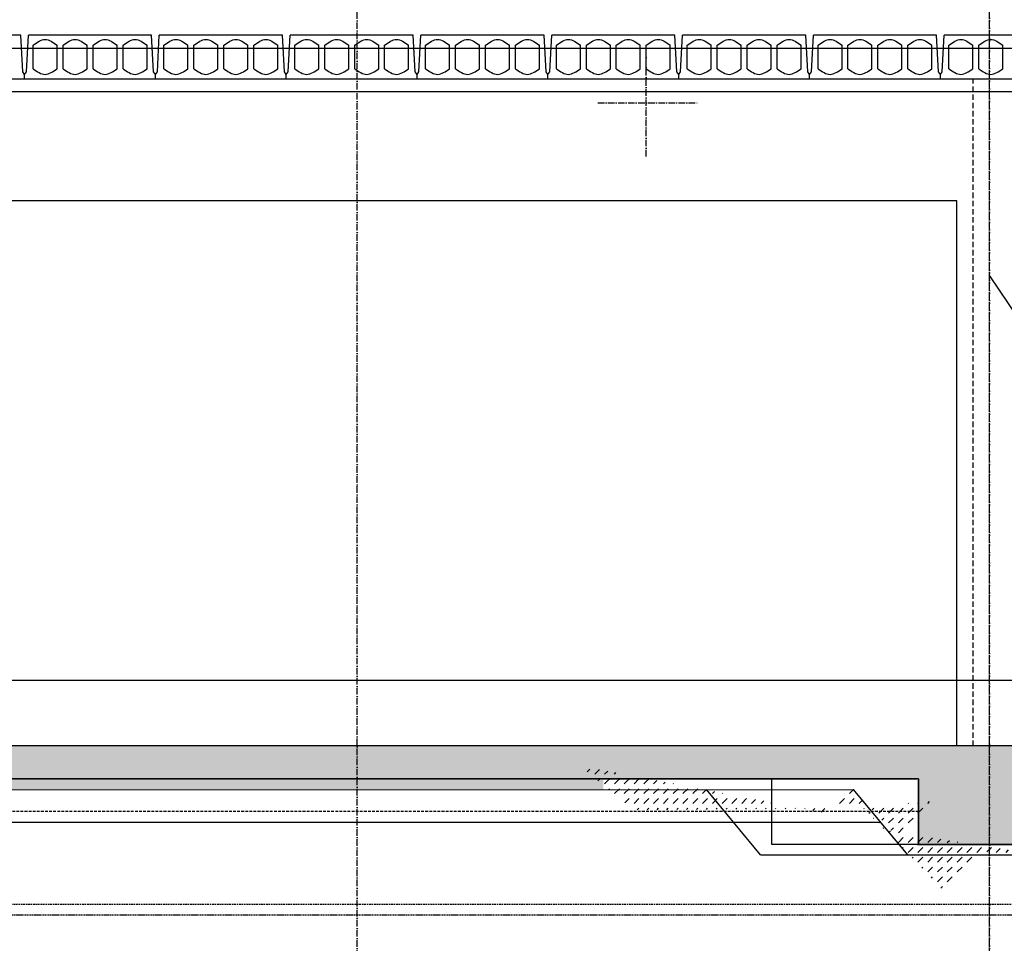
# Model space of a CAD drawing. Header units: centimetres. Extents: x 657501712 to 657529232, y 555122765 to 555182979.
# Tile 60 of 78: x 657506843 to 657507746, y 555123616 to 555124463. Entities that reach past the tile are written whole.
import ezdxf

# ---------------------------------------------------------------- set-up
doc = ezdxf.new("R2010")
doc.units = ezdxf.units.CM
doc.header["$LTSCALE"] = 0.1
for name, pattern in [('ZKZOK_PW_06_00_300$0$ACAD_ISO04W100', [30.5, 24, -3, 0.5, -3]), ('ZKZOK_PW_06_00_300$0$ACAD_ISO10W100', [18.5, 12, -3, 0.5, -3]), ('ZKZOK_PW_06_00_300$0$DASHED', [0.75, 0.5, -0.25])]:
    doc.linetypes.add(name, pattern=pattern)
for name, color, linetype in [('xrefs', 7, 'Continuous'), ('ZKZOK_PW_06_00_300$0$A_GB_102T', 2, 'Continuous'), ('ZKZOK_PW_06_00_300$0$A_GB_300L', 1, 'Continuous'), ('ZKZOK_PW_06_00_300$0$G_GB_030L', 7, 'ZKZOK_PW_06_00_300$0$ACAD_ISO04W100'), ('ZKZOK_PW_06_00_300$0$S_GB_301L', 1, 'Continuous'), ('ZKZOK_PW_06_00_300$0$S_GB_302L', 2, 'Continuous'), ('ZKZOK_PW_06_00_300$0$S_GB_303L', 3, 'Continuous'), ('ZKZOK_PW_06_00_300$0$S_GB_309H', 9, 'Continuous'), ('ZKZOK_PW_06_00_300$0$S_GB_309L', 9, 'Continuous'), ('ZKZOK_PW_06_00_300$0$S_GB_409H', 9, 'Continuous')]:
    doc.layers.add(name, color=color, linetype=linetype)
pattern_1 = [(44.99999999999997, (-736443.4490041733, 384606.1454992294), (3.907985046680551e-14, 89.80256121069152), [63.5, -63.5])]

# ---------------------------------------------------------------- blocks, each defined once
blk = doc.blocks.new('wer')
at = {"layer": 'ZKZOK_PW_06_00_300$0$S_GB_309H'}
h = blk.add_hatch(dxfattribs=at)
h.set_pattern_fill('ANSI33', color=251, scale=20, angle=360.079835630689, style=0)
h.set_pattern_definition([(37.00000000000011, (-16312.64784622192, 37584.72996616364), (-76.43050794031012, 101.4267097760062), []), (37.00000000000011, (-16223.71919822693, 37572.23186016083), (-76.43050794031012, 101.4267097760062), [63.49999999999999, -31.74999999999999])])
edge = h.paths.add_edge_path()
edge.add_line((-13250.02553939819, 9.5367431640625e-07), (-13250.02553915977, -899.999999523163))
edge.add_line((-13250.02553939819, -900), (-11950.00165641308, -899.9299621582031))
edge.add_line((-11950.00165748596, -899.9299621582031), (-11950.03391873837, -301.0897971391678))
edge.add_line((-11950.03391838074, -301.0897970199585), (-650.0000078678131, -300.4702455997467))
edge.add_line((-650.0000085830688, -300.4702453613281), (-650.0000079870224, -900.0000004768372))
edge.add_line((-650.0000076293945, -900.0000009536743), (650.0111616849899, -899.9999997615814))
edge.add_line((650.0111608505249, -899.9999990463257), (649.9786992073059, -299.9999979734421))
edge.add_line((649.9786987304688, -299.9999980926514), (8178.614531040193, -300.407612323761))
edge.add_line((8178.614532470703, -300.4076128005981), (8178.614534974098, -0.03445076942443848))
edge.add_line((8178.614534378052, -0.03445053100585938), (-13250.02553737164, 2.026557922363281e-06))
h = blk.add_hatch(dxfattribs=at)
h.set_pattern_fill('DASH', color=251, scale=20, angle=44.99999999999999)
h.set_pattern_definition(pattern_1)
h.paths.add_polyline_path([(-12750.02553272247, -907.9768180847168), (-13260.02553367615, -907.9768190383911), (-13260.02553272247, -899.9999990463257), (-13350.02553367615, -899.9999990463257), (-13350.02553272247, -999.9999990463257), (-12750.0255317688, -999.9999990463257)])
h.paths.add_polyline_path([(-12600.02553272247, -907.9768180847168), (-12750.02553272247, -907.9768180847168), (-12750.0255317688, -999.9999990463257), (-12600.0255317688, -999.9999980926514)])
h.paths.add_polyline_path([(-12450.02553272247, -907.9768180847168), (-12600.02553272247, -907.9768180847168), (-12600.0255317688, -999.9999980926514), (-12450.02553272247, -999.9999980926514)])
h.paths.add_polyline_path([(-12450.02553272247, -907.9768180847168), (-12450.02553272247, -999.9999980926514), (-11850.00164699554, -999.9999990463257), (-11602.49418830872, -754.2291994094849), (-11940.00657272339, -752.5450038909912), (-11939.99819946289, -907.9768180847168)])
h.paths.add_polyline_path([(-11246.81586265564, -401.0465221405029), (-11000.02553272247, -401.0332279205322), (-11000.02553367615, -364.9999980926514), (-11940.02745246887, -364.9999990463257), (-11940.00938987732, -700.283821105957), (-11548.14625549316, -700.2626037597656)])
h.paths.add_polyline_path([(-11548.14625549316, -700.2626037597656), (-11940.00938987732, -700.283821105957), (-11940.00657272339, -752.5450038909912), (-11602.49418830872, -754.2291994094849)])
h.paths.add_polyline_path([(-9060.250646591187, -310.1564111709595), (-10900.25064659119, -310.1564102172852), (-10900.25064277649, -401.0278520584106), (-9060.25064277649, -400.9287242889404)])
h.paths.add_polyline_path([(-8095.812578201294, -310.1564111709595), (-9060.250646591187, -310.1564111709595), (-9060.25064277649, -400.9287242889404), (-8095.812578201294, -400.8767671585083)])
h.paths.add_polyline_path([(-7220.250646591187, -310.1564111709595), (-8095.812578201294, -310.1564111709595), (-8095.812578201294, -400.8767671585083), (-7220.250642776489, -400.8295984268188)])
h.paths.add_polyline_path([(-5380.250646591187, -310.1564102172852), (-7220.250646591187, -310.1564111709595), (-7220.250642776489, -400.8295984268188), (-5380.250642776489, -400.7304677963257)])
h.paths.add_polyline_path([(-3540.250646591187, -310.1564111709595), (-5380.250646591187, -310.1564102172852), (-5380.250642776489, -400.7304677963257), (-3540.250642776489, -400.6313400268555)])
h = blk.add_hatch(dxfattribs=at)
h.set_pattern_fill('DASH', color=251, scale=20, angle=44.99999999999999)
h.set_pattern_definition(pattern_1)
h.paths.add_polyline_path([(-660.0067873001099, -310.1564102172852), (-1700.250646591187, -310.1564111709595), (-1700.250641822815, -400.5322122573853), (-1246.956371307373, -400.507791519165), (-1081.587133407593, -599.9999990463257), (-660.0067873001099, -600)])
h.paths.add_polyline_path([(-660.0067873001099, -600), (-1081.587133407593, -599.9999990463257), (-909.5073575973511, -807.5874261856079), (-660.0067873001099, -808.8324384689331)])
h.paths.add_polyline_path([(0.02553653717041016, -910.066614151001), (-660.0067882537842, -910.0666151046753), (-660.0067873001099, -808.8324384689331), (-909.5073575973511, -807.5874261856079), (-750.0067882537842, -999.9999990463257), (0.02553558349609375, -999.9999980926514)])
h.paths.add_polyline_path([(902.0648937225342, -816.6272077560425), (660.057861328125, -815.4195890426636), (660.0578603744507, -910.0666151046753), (0.02553653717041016, -910.066614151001), (0.02553558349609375, -999.9999980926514), (750.057861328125, -999.9999990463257)])
h.paths.add_polyline_path([(1000, -698.4837703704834), (1000, -599.9999980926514), (660.057861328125, -599.9999990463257), (660.057861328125, -815.4195890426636), (902.0648937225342, -816.6272077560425)])
h.paths.add_polyline_path([(1000, -310.1564102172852), (660.057861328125, -310.1564102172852), (660.057861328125, -599.9999990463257), (1000, -599.9999980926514)])
h.paths.add_polyline_path([(1600, -310.1564102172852), (1000, -310.1564102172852), (1000, -599.9999980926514), (1081.638206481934, -599.9999980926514), (1247.11882686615, -400.3734254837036), (1600.000000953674, -400.3544149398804)])
h.paths.add_polyline_path([(2785.000438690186, -310.1564102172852), (1699.749353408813, -310.1564102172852), (1699.749357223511, -400.3490419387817), (2785.00443649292, -400.2905740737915)])
h.paths.add_polyline_path([(-1700.250646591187, -310.1564111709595), (-3540.250646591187, -310.1564111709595), (-3540.250642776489, -400.6313400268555), (-1700.250641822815, -400.5322122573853)])
at = {"layer": 'ZKZOK_PW_06_00_300$0$A_GB_102T', "color": 251, "linetype": 'Continuous'}
blk.add_lwpolyline([(2901.124338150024, 2094.279101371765), (1499.9967212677, 2094.279095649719), (4.327919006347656, 4312.988541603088)], dxfattribs=at)
at = {"layer": 'ZKZOK_PW_06_00_300$0$A_GB_300L', "color": 251}
blk.add_line((-12350.0255317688, 6400.000276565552), (5704.974464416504, 6400.000276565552), dxfattribs=at)
at = {"layer": 'ZKZOK_PW_06_00_300$0$G_GB_030L', "color": 251, "linetype": 'ZKZOK_PW_06_00_300$0$ACAD_ISO10W100', "ltscale": 50}
for p, q in [((-5800.025535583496, -7945.887768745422), (-5800.025537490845, 12344.07594203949)), ((-5800.025535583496, -7945.887768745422), (-5800.025537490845, 12344.07594203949)), ((0, -7945.887768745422), (0, 12344.07594299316)), ((0, -7945.887768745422), (0, 12344.07594394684)), ((-6.67572021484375e-06, -6533.8163022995), (-6.67572021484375e-06, 8099.349180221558)), ((-5.7220458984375e-06, -6533.816300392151), (-6.67572021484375e-06, 8099.349180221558)), ((-3150.025539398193, 5408.218810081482), (-3150.025538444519, 6391.781191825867)), ((-3592.081037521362, 5900.000000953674), (-2682.29425239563, 5900.000001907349))]:
    blk.add_line(p, q, dxfattribs=at)
at = {"layer": 'ZKZOK_PW_06_00_300$0$S_GB_301L', "color": 251, "linetype": 'ZKZOK_PW_06_00_300$0$DASHED', "ltscale": 1000}
for p, q in [((-150.0000057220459, 9.5367431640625e-07), (-150.0000057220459, 6120)), ((-150.0000057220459, 1.9073486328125e-06), (-150.0000057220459, 6120.000000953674)), ((-150.0000076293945, 0), (-150.0000085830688, 6120.000000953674)), ((39949.97447013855, 599.9999914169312), (-12750.02553939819, 600)), ((37649.97445869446, 600.0000009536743), (-12750.02554130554, 600))]:
    blk.add_line(p, q, dxfattribs=at)
at = {"layer": 'ZKZOK_PW_06_00_300$0$S_GB_301L', "color": 251, "linetype": 'ZKZOK_PW_06_00_300$0$DASHED', "ltscale": 500}
blk.add_line((-650, -599.9999990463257), (-11950.01780891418, -599.9999980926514), dxfattribs=at)
at = {"layer": 'ZKZOK_PW_06_00_300$0$S_GB_301L', "color": 251, "linetype": 'ZKZOK_PW_06_00_300$0$DASHED', "ltscale": 300}
blk.add_line((-13250.02554225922, -1449.999999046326), (37049.99999141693, -1450), dxfattribs=at)
at = {"layer": 'ZKZOK_PW_06_00_300$0$S_GB_301L', "color": 251, "linetype": 'ZKZOK_PW_06_00_300$0$DASHED', "ltscale": 150, "const_width": 5}
blk.add_lwpolyline([(-13260.02554130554, 9.5367431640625e-07), (-13260.02554225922, -907.9768190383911), (-11939.99820709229, -907.9768180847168), (-11940.03041553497, -310.1564102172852), (-660.0067958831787, -310.1564102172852), (-660.006796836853, -910.0666151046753), (660.0578527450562, -910.0666151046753), (660.0578517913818, -310.1564111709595), (8178.614530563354, -310.1564102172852)], dxfattribs=at)
at = {"layer": 'ZKZOK_PW_06_00_300$0$S_GB_302L', "color": 251, "linetype": 'Continuous'}
for p, q in [((8178.614530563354, 6000), (-12450.02554225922, 6000.000000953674)), ((-300.0000085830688, 5000), (-12450.02554130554, 5000.000000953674)), ((-300.0000066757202, 0), (-300.0000066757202, 5000)), ((-300.0000066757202, 0), (-300.0000066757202, 5000)), ((-300.0000085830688, 0), (-300.0000085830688, 5000)), ((-1999.958170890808, -299.4869623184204), (-1999.974472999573, -899.9999990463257)), ((-1999.974472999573, -899.9999990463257), (2000.025527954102, -899.9999990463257))]:
    blk.add_line(p, q, dxfattribs=at)
at = {"layer": 'ZKZOK_PW_06_00_300$0$S_GB_303L', "color": 251}
for p, q in [((8178.614530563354, 0), (-12450.02554130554, 0)), ((-650.0000085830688, -300.4779939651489), (-11950.03392028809, -301.0897951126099)), ((-650.0000095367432, -300.4779958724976), (-11950.03392028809, -301.0897960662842)), ((-650.0000085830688, -300.4702453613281), (-650.0000076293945, -900))]:
    blk.add_line(p, q, dxfattribs=at)
at = {"layer": 'ZKZOK_PW_06_00_300$0$S_GB_309L', "color": 251, "linetype": 'Continuous'}
for p, q in [((-8885.16900920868, 6520), (-10014.88207435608, 6520.000000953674)), ((-8867.367849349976, 6181.928906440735), (-8885.16900920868, 6520)), ((-8867.367849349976, 6181.928906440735), (-8885.16900920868, 6520)), ((-8832.68323135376, 6181.928907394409), (-8814.88207435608, 6520)), ((-7685.169009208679, 6520.000000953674), (-8814.88207435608, 6520)), ((-7667.367851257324, 6181.928907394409), (-7685.169009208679, 6520.000000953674)), ((-7667.367851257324, 6181.928907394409), (-7685.169009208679, 6520.000000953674)), ((-7632.683232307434, 6181.928907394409), (-7614.882074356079, 6520.000000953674)), ((-6485.169008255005, 6520), (-7614.882074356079, 6520.000000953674)), ((-6467.367851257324, 6181.928906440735), (-6485.169008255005, 6520)), ((-6467.367851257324, 6181.928906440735), (-6485.169008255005, 6520)), ((-6432.68323135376, 6181.928907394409), (-6414.882074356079, 6520)), ((-5285.169008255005, 6520.000000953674), (-6414.882074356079, 6520)), ((-5267.367851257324, 6181.928908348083), (-5285.169008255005, 6520.000000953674)), ((-5267.367851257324, 6181.928908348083), (-5285.169008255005, 6520.000000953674)), ((-5267.367851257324, 6181.928908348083), (-5285.169008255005, 6520.000000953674)), ((-5267.367851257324, 6181.928908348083), (-5285.169008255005, 6520.000000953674)), ((-5232.68323135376, 6181.928907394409), (-5214.882074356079, 6520.000000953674)), ((-5232.68323135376, 6181.928907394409), (-5214.882074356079, 6520.000000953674)), ((-4085.169009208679, 6520), (-5214.882074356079, 6520.000000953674)), ((-4067.367849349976, 6181.928907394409), (-4085.169009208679, 6520)), ((-4067.367849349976, 6181.928907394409), (-4085.169009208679, 6520)), ((-4032.68323135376, 6181.928906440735), (-4014.882074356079, 6520)), ((-2885.169009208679, 6520.000000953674), (-4014.882074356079, 6520)), ((-2867.367851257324, 6181.928907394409), (-2885.169009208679, 6520.000000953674)), ((-2867.367851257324, 6181.928907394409), (-2885.169009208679, 6520.000000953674)), ((-2832.68323135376, 6181.928907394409), (-2814.882074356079, 6520.000000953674)), ((-1685.169008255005, 6520.000001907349), (-2814.882074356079, 6520.000000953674)), ((-1667.367851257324, 6181.928907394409), (-1685.169008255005, 6520.000001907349)), ((-1667.367851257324, 6181.928907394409), (-1685.169008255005, 6520.000001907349)), ((-1632.683232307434, 6181.928907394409), (-1614.882074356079, 6520.000001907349)), ((-485.1690092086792, 6520.000000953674), (-1614.882074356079, 6520.000001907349)), ((-467.3678512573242, 6181.928907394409), (-485.1690092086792, 6520.000000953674)), ((-467.3678512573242, 6181.928907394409), (-485.1690092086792, 6520.000000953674)), ((-432.6832323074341, 6181.928907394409), (-414.8820743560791, 6520.000000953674)), ((714.8309917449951, 6520), (-414.8820743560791, 6520.000000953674)), ((-8772.525541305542, 6211.460506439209), (-8772.525541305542, 6428.539492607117)), ((-8552.525541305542, 6212.320811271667), (-8552.525541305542, 6427.679188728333)), ((-8497.525541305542, 6211.460506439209), (-8497.525542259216, 6428.539492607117)), ((-8277.525541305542, 6212.320811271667), (-8277.525541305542, 6427.679190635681)), ((-8222.525542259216, 6211.460506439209), (-8222.525541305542, 6428.539492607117)), ((-8002.525541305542, 6212.320811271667), (-8002.525542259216, 6427.679188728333)), ((-7947.525541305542, 6211.460507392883), (-7947.525541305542, 6428.539492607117)), ((-7727.525541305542, 6212.320810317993), (-7727.525541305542, 6427.679188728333)), ((-7572.525541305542, 6211.460506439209), (-7572.525542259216, 6428.539492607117)), ((-7352.525542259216, 6212.320811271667), (-7352.525541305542, 6427.679188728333)), ((-7297.525541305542, 6211.460507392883), (-7297.525541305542, 6428.539492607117)), ((-7077.525541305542, 6212.320810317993), (-7077.525542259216, 6427.679188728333)), ((-7022.525539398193, 6211.460506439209), (-7022.525541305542, 6428.539492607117)), ((-6802.525541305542, 6212.320811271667), (-6802.525541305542, 6427.679188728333)), ((-6747.525541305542, 6211.460506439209), (-6747.525542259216, 6428.539492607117)), ((-6527.525542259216, 6212.320811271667), (-6527.525542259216, 6427.679188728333)), ((-6372.525541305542, 6211.460506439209), (-6372.525539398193, 6428.539492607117)), ((-6152.525541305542, 6212.320811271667), (-6152.525541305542, 6427.679188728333)), ((-6097.525541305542, 6211.460506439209), (-6097.525541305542, 6428.539492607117)), ((-5877.525541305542, 6212.320811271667), (-5877.525541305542, 6427.679190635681)), ((-5822.525541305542, 6211.460507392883), (-5822.525541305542, 6428.539492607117)), ((-5602.525542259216, 6212.320811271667), (-5602.525541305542, 6427.679187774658)), ((-5547.525541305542, 6211.460506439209), (-5547.525539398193, 6428.539492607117)), ((-5327.525541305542, 6212.320811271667), (-5327.525541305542, 6427.679188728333)), ((-5327.525541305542, 6212.320811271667), (-5327.525541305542, 6427.679188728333)), ((-5172.525541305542, 6211.460507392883), (-5172.525541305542, 6428.539492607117)), ((-4952.525541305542, 6212.320811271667), (-4952.525541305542, 6427.679187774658)), ((-4897.525541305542, 6211.460507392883), (-4897.525541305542, 6428.539492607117)), ((-4677.525541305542, 6212.320811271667), (-4677.525541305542, 6427.679188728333)), ((-4622.525541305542, 6211.460506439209), (-4622.525541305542, 6428.539492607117)), ((-4402.525539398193, 6212.320811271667), (-4402.525541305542, 6427.679190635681)), ((-4347.525541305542, 6211.460506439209), (-4347.525541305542, 6428.539492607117)), ((-4127.525541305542, 6212.320811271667), (-4127.525541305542, 6427.679188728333)), ((-3972.525541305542, 6211.460506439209), (-3972.525542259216, 6428.539492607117)), ((-3752.525541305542, 6212.320811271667), (-3752.525541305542, 6427.679190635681)), ((-3697.525542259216, 6211.460507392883), (-3697.525541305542, 6428.539492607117)), ((-3477.525541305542, 6212.320811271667), (-3477.525542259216, 6427.679188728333)), ((-3422.525541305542, 6211.460507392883), (-3422.525541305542, 6428.539492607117)), ((-3202.525541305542, 6212.320811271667), (-3202.525541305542, 6427.679188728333)), ((-3147.525541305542, 6211.460507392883), (-3147.525542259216, 6428.539492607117)), ((-2927.525541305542, 6212.320811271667), (-2927.525541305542, 6427.679188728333)), ((-2772.525541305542, 6211.460507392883), (-2772.525541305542, 6428.539492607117)), ((-2552.525541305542, 6212.320811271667), (-2552.525542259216, 6427.679188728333)), ((-2497.525541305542, 6211.460507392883), (-2497.525541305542, 6428.539492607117)), ((-2277.525541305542, 6212.320811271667), (-2277.525541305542, 6427.679190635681)), ((-2222.525541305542, 6211.460506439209), (-2222.525542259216, 6428.539492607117)), ((-2002.525541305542, 6212.320811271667), (-2002.525541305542, 6427.679190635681)), ((-1947.525542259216, 6211.460507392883), (-1947.525541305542, 6428.539492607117)), ((-1727.525541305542, 6212.320811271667), (-1727.525542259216, 6427.679188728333)), ((-1572.525539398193, 6211.460506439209), (-1572.525541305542, 6428.539492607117)), ((-1352.525541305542, 6212.320811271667), (-1352.525541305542, 6427.679190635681)), ((-1297.525541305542, 6211.460507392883), (-1297.525541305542, 6428.539492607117)), ((-1077.525542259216, 6212.320811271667), (-1077.525541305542, 6427.679190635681)), ((-1022.525541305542, 6211.460506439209), (-1022.525539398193, 6428.539492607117)), ((-802.525541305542, 6212.320811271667), (-802.525541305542, 6427.679188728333)), ((-747.5255393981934, 6211.460507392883), (-747.525541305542, 6428.539492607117)), ((-527.525541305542, 6212.320811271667), (-527.525541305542, 6427.679190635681)), ((-372.525541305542, 6211.460506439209), (-372.525541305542, 6428.539492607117)), ((-152.525541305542, 6212.320811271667), (-152.525541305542, 6427.679188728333)), ((-97.52554130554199, 6211.460507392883), (-97.52554130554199, 6428.539492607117)), ((122.4744606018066, 6212.320811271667), (122.474458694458, 6427.679190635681)), ((-8850.025541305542, 6160.000000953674), (-8867.367849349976, 6181.928906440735)), ((-8850.025541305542, 6160.000000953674), (-8867.367849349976, 6181.928906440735)), ((-8850.025541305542, 6160.000000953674), (-8832.68323135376, 6181.928907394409)), ((-8850.025542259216, 6120.000000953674), (-8850.025541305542, 6160.000000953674)), ((-8850.025542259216, 6120.000000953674), (-8850.025541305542, 6160.000000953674)), ((-7650.025542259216, 6160), (-7667.367851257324, 6181.928907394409)), ((-7650.025542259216, 6160), (-7667.367851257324, 6181.928907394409)), ((-7650.025542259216, 6160), (-7632.683232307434, 6181.928907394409)), ((-7650.025541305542, 6120), (-7650.025542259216, 6160)), ((-7650.025541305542, 6120), (-7650.025542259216, 6160)), ((-6450.025541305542, 6160.000000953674), (-6467.367851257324, 6181.928906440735)), ((-6450.025541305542, 6160.000000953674), (-6467.367851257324, 6181.928906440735)), ((-6450.025541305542, 6160.000000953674), (-6432.68323135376, 6181.928907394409)), ((-6450.025541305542, 6120), (-6450.025541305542, 6160.000000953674)), ((-6450.025541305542, 6120), (-6450.025541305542, 6160.000000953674)), ((-5250.025541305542, 6160), (-5267.367851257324, 6181.928908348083)), ((-5250.025541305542, 6160), (-5267.367851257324, 6181.928908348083)), ((-5250.025541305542, 6160), (-5267.367851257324, 6181.928908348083)), ((-5250.025541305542, 6160), (-5267.367851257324, 6181.928908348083)), ((-5250.025541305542, 6160), (-5232.68323135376, 6181.928907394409)), ((-5250.025541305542, 6160), (-5232.68323135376, 6181.928907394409)), ((-5250.025541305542, 6120.000000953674), (-5250.025541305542, 6160)), ((-5250.025541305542, 6120.000000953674), (-5250.025541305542, 6160)), ((-5250.025541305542, 6120.000000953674), (-5250.025541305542, 6160)), ((-5250.025541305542, 6120.000000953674), (-5250.025541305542, 6160)), ((-4050.025542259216, 6160.000000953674), (-4067.367849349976, 6181.928907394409)), ((-4050.025542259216, 6160.000000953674), (-4067.367849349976, 6181.928907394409)), ((-4050.025542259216, 6160.000000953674), (-4032.68323135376, 6181.928906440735)), ((-4050.025541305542, 6120), (-4050.025542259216, 6160.000000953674)), ((-4050.025541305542, 6120), (-4050.025542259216, 6160.000000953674)), ((-2850.025541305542, 6160.000000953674), (-2867.367851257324, 6181.928907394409)), ((-2850.025541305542, 6160), (-2867.367851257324, 6181.928907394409)), ((-2850.025541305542, 6160.000000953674), (-2832.68323135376, 6181.928907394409)), ((-2850.025541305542, 6120.000000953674), (-2850.025541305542, 6160.000000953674)), ((-2850.025541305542, 6120.000000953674), (-2850.025541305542, 6160.000000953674)), ((-1650.025542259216, 6160.000000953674), (-1667.367851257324, 6181.928907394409)), ((-1650.025542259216, 6160.000000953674), (-1667.367851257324, 6181.928907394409)), ((-1650.025542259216, 6160.000000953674), (-1632.683232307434, 6181.928907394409)), ((-1650.025541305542, 6120), (-1650.025542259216, 6160.000000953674)), ((-1650.025541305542, 6120), (-1650.025542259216, 6160.000000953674)), ((-450.025541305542, 6160.000000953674), (-467.3678512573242, 6181.928907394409)), ((-450.025541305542, 6160.000000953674), (-467.3678512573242, 6181.928907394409)), ((-450.025541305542, 6160.000000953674), (-432.6832323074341, 6181.928907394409)), ((-450.025541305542, 6120.000000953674), (-450.025541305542, 6160.000000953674)), ((-450.025541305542, 6120.000000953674), (-450.025541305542, 6160.000000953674)), ((-12450.02554225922, 6120.000000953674), (8178.614530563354, 6120)), ((-11246.81586265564, -401.0465221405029), (-1246.956371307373, -400.507791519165)), ((-11548.14625549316, -700.2626037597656), (-998.9478168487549, -699.6914548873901))]:
    blk.add_line(p, q, dxfattribs=at)
at = {"layer": 'ZKZOK_PW_06_00_300$0$S_GB_309L', "color": 251, "linetype": 'ZKZOK_PW_06_00_300$0$DASHED', "ltscale": 200}
blk.add_line((-13300.02554130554, -1549.999999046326), (36535.54391098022, -1549.999999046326), dxfattribs=at)
at = {"layer": 'ZKZOK_PW_06_00_300$0$S_GB_309L', "color": 251, "linetype": 'Continuous'}
for points in [[(-8772.525541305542, 6428.539492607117), (-8662.525541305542, 6480), (-8552.525541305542, 6427.679188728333)], [(-8497.525542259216, 6428.539492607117), (-8387.525541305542, 6480.000000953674), (-8277.525541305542, 6427.679190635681)], [(-8222.525541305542, 6428.539492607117), (-8112.525541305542, 6480.000000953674), (-8002.525542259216, 6427.679188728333)], [(-7947.525541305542, 6428.539492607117), (-7837.525541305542, 6480), (-7727.525541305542, 6427.679188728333)], [(-7572.525542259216, 6428.539492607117), (-7462.525541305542, 6480.000000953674), (-7352.525541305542, 6427.679188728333)], [(-7297.525541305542, 6428.539492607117), (-7187.525541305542, 6480), (-7077.525542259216, 6427.679188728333)], [(-7022.525541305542, 6428.539492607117), (-6912.525541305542, 6480), (-6802.525541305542, 6427.679188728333)], [(-6747.525542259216, 6428.539492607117), (-6637.525541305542, 6480.000000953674), (-6527.525542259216, 6427.679188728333)], [(-6372.525539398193, 6428.539492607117), (-6262.525541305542, 6480), (-6152.525541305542, 6427.679188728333)], [(-6097.525541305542, 6428.539492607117), (-5987.525541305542, 6480.000000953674), (-5877.525541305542, 6427.679190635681)], [(-5822.525541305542, 6428.539492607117), (-5712.525541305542, 6480.000000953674), (-5602.525541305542, 6427.679187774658)], [(-5547.525539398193, 6428.539492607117), (-5437.525541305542, 6480), (-5327.525541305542, 6427.679188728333)], [(-5172.525541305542, 6428.539492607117), (-5062.525542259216, 6480), (-4952.525541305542, 6427.679187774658)], [(-4897.525541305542, 6428.539492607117), (-4787.525541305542, 6480), (-4677.525541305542, 6427.679188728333)], [(-4622.525541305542, 6428.539492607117), (-4512.525541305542, 6480.000000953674), (-4402.525541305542, 6427.679190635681)], [(-4347.525541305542, 6428.539492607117), (-4237.525542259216, 6480), (-4127.525541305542, 6427.679188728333)], [(-3972.525542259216, 6428.539492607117), (-3862.525541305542, 6480.000000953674), (-3752.525541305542, 6427.679190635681)], [(-3697.525541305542, 6428.539492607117), (-3587.525542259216, 6480.000000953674), (-3477.525542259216, 6427.679188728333)], [(-3422.525541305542, 6428.539492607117), (-3312.525541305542, 6480), (-3202.525541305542, 6427.679188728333)], [(-3147.525542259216, 6428.539492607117), (-3037.525541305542, 6480.000000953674), (-2927.525541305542, 6427.679188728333)], [(-2772.525541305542, 6428.539492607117), (-2662.525541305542, 6480.000000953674), (-2552.525542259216, 6427.679188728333)], [(-2497.525541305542, 6428.539492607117), (-2387.525541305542, 6480.000000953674), (-2277.525541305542, 6427.679190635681)], [(-2222.525542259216, 6428.539492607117), (-2112.525541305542, 6480), (-2002.525541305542, 6427.679190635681)], [(-1947.525541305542, 6428.539492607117), (-1837.525541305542, 6480.000000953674), (-1727.525542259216, 6427.679188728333)], [(-1572.525541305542, 6428.539492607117), (-1462.525541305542, 6480.000000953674), (-1352.525541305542, 6427.679190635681)], [(-1297.525541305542, 6428.539492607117), (-1187.525541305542, 6480.000000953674), (-1077.525541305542, 6427.679190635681)], [(-1022.525539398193, 6428.539492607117), (-912.525541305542, 6480.000000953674), (-802.525541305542, 6427.679188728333)], [(-747.525541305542, 6428.539492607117), (-637.525541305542, 6480.000000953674), (-527.525541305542, 6427.679190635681)], [(-372.525541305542, 6428.539492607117), (-262.525541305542, 6480.000000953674), (-152.525541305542, 6427.679188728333)], [(-97.52554130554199, 6428.539492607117), (12.47445869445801, 6480.000000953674), (122.474458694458, 6427.679190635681)], [(-8772.525541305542, 6211.460506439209), (-8662.525541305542, 6160.000000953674), (-8552.525541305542, 6212.320811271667)], [(-8497.525541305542, 6211.460506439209), (-8387.525541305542, 6160), (-8277.525541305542, 6212.320811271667)], [(-8222.525542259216, 6211.460506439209), (-8112.525541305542, 6160), (-8002.525541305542, 6212.320811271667)], [(-7947.525541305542, 6211.460507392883), (-7837.525541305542, 6160.000000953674), (-7727.525541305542, 6212.320810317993)], [(-7572.525541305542, 6211.460506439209), (-7462.525541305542, 6160), (-7352.525542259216, 6212.320811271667)], [(-7297.525541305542, 6211.460507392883), (-7187.525541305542, 6160), (-7077.525541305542, 6212.320810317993)], [(-7022.525539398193, 6211.460506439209), (-6912.525541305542, 6160), (-6802.525541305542, 6212.320811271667)], [(-6747.525541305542, 6211.460506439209), (-6637.525541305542, 6160.000000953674), (-6527.525542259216, 6212.320811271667)], [(-6372.525541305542, 6211.460506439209), (-6262.525542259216, 6160), (-6152.525541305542, 6212.320811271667)], [(-6097.525541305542, 6211.460506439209), (-5987.525541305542, 6160.000000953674), (-5877.525541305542, 6212.320811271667)], [(-5822.525541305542, 6211.460507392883), (-5712.525541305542, 6160), (-5602.525542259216, 6212.320811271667)], [(-5547.525541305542, 6211.460506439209), (-5437.525542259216, 6160.000000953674), (-5327.525541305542, 6212.320811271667)], [(-5172.525541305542, 6211.460507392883), (-5062.525541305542, 6160.000000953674), (-4952.525541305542, 6212.320811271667)], [(-4897.525541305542, 6211.460507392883), (-4787.525542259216, 6160.000000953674), (-4677.525541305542, 6212.320811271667)], [(-4622.525541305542, 6211.460506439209), (-4512.525541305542, 6160), (-4402.525539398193, 6212.320811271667)], [(-4347.525541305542, 6211.460506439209), (-4237.525541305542, 6160.000000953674), (-4127.525541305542, 6212.320811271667)], [(-3972.525541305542, 6211.460506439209), (-3862.525541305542, 6160.000000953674), (-3752.525541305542, 6212.320811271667)], [(-3697.525542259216, 6211.460507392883), (-3587.525541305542, 6160.000000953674), (-3477.525541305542, 6212.320811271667)], [(-3422.525541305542, 6211.460507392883), (-3312.525541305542, 6160.000001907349), (-3202.525541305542, 6212.320811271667)], [(-3147.525541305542, 6211.460507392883), (-3037.525541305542, 6160), (-2927.525541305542, 6212.320811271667)], [(-2772.525541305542, 6211.460507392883), (-2662.525541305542, 6160.000001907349), (-2552.525541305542, 6212.320811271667)], [(-2497.525541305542, 6211.460507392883), (-2387.525541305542, 6160), (-2277.525541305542, 6212.320811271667)], [(-2222.525541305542, 6211.460506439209), (-2112.525541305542, 6160.000000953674), (-2002.525541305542, 6212.320811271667)], [(-1947.525542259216, 6211.460507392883), (-1837.525541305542, 6160.000001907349), (-1727.525541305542, 6212.320811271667)], [(-1572.525539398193, 6211.460506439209), (-1462.525541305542, 6160.000000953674), (-1352.525541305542, 6212.320811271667)], [(-1297.525541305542, 6211.460507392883), (-1187.525541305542, 6160.000000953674), (-1077.525542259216, 6212.320811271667)], [(-1022.525541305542, 6211.460506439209), (-912.5255422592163, 6160), (-802.525541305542, 6212.320811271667)], [(-747.5255393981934, 6211.460507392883), (-637.525541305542, 6160.000000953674), (-527.525541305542, 6212.320811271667)], [(-372.525541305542, 6211.460506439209), (-262.5255422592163, 6160), (-152.525541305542, 6212.320811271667)], [(-97.52554130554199, 6211.460507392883), (12.47445774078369, 6160), (122.4744606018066, 6212.320811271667)]]:
    blk.add_spline(points, degree=3, dxfattribs=at)
at = {"layer": 'ZKZOK_PW_06_00_300$0$S_GB_409H', "color": 251}
for p, q in [((-2099.981250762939, -999.9999990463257), (-2596.930834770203, -400.5077924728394)), ((-750.0067882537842, -999.9999990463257), (-1246.956371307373, -400.507791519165)), ((-2099.981250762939, -999.9999990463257), (2100.102571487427, -999.9999990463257))]:
    blk.add_line(p, q, dxfattribs=at)

msp = doc.modelspace()

# ---------------------------------------------------------------- block references
at = {"layer": 'xrefs', "xscale": 0.1, "yscale": 0.1, "zscale": 0.1}
msp.add_blockref('wer', (657507732.19427, 555123796.7207938), dxfattribs=at)

doc.saveas('drawing.dxf')
